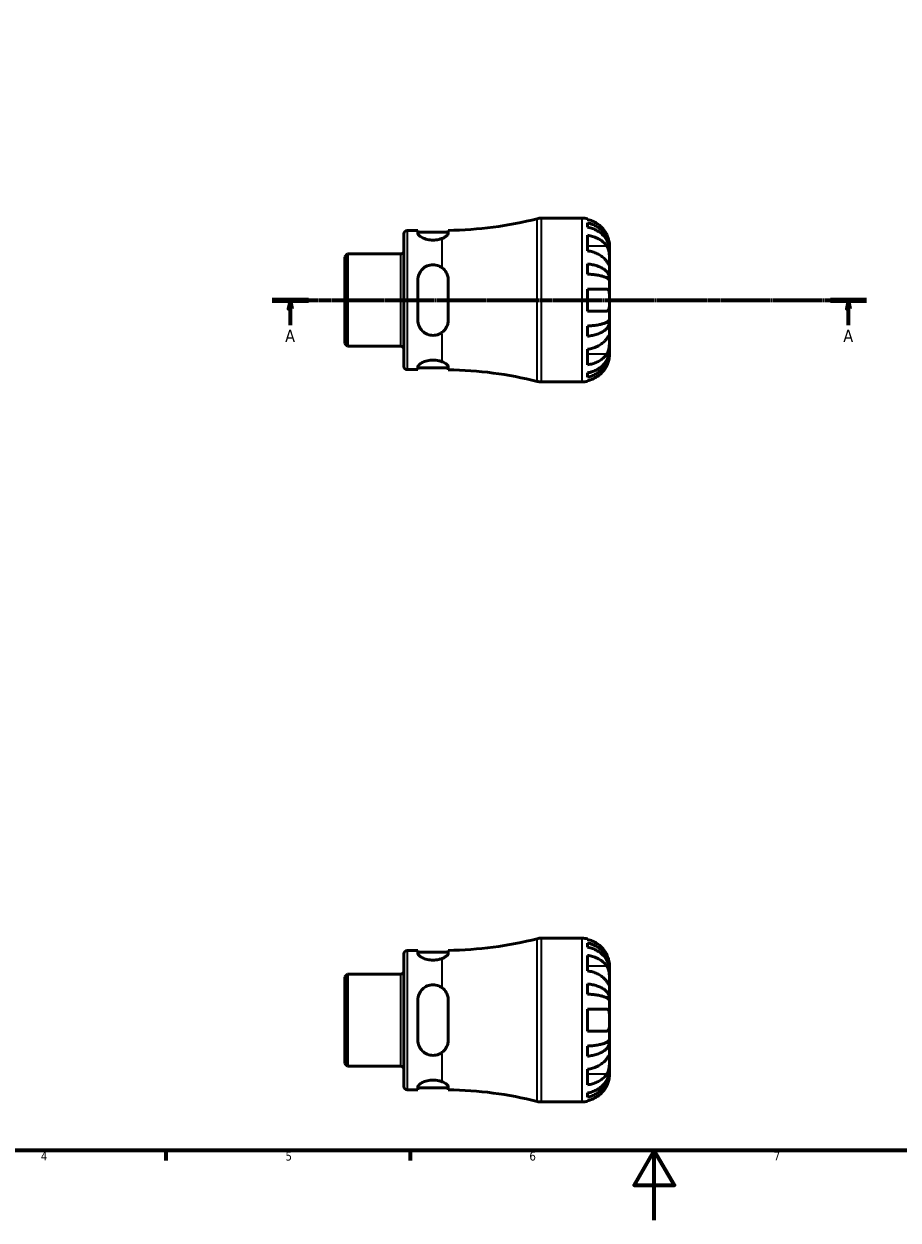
# Model space of a CAD drawing. Header units: millimetres. Extents: x 0 to 902, y 0 to 594.
# Tile 2 of 5: x 240 to 490, y 0 to 343. Entities that reach past the tile are written whole.
import ezdxf

# ---------------------------------------------------------------- set-up
doc = ezdxf.new("R2010")
doc.units = ezdxf.units.MM
doc.linetypes.add('CHAIN', pattern=[0.7087, 0.4724, -0.0591, 0.1181, -0.0591])
for name, color, linetype, lineweight in [('Border (ISO)', 7, 'Continuous', 70), ('Section Line (ISO)', 7, 'CHAIN', 70), ('Visible (ISO)', 7, 'Continuous', 50), ('Visible Narrow (ISO)', 7, 'Continuous', 35)]:
    doc.layers.add(name, color=color, linetype=linetype, lineweight=lineweight)
doc.styles.add('Label Text (ISO)', font='tahoma.ttf')
doc.styles.add('Note Text (ISO)', font='tahoma.ttf')

# ---------------------------------------------------------------- blocks, each defined once
blk = doc.blocks.new('Borders Default Border')
at = {"layer": 'Border (ISO)'}
for p, q in [((280.33, 20), (280.33, 17.1)), ((350.42, 20), (350.42, 17.1))]:
    blk.add_line(p, q, dxfattribs=at)
at = {"layer": 'Border (ISO)', "flags": 128}
for points in [[(20, 20), (20, 574), (821, 574), (821, 20), (20, 20)], [(420.5, 0), (420.5, 20), (414.73, 10), (426.27, 10), (420.5, 20)]]:
    blk.add_lwpolyline(points, dxfattribs=at)
at = {"layer": 'Border (ISO)', "color": 232, "true_color": 0xca0064, "char_height": 2.5, "attachment_point": 7, "style": 'Note Text (ISO)'}
for s, insert in [('4', (244.42, 17.1)), ('5', (314.64, 17.05)), ('6', (384.66, 17.05)), ('7', (454.77, 17.1))]:
    blk.add_mtext(s, dxfattribs=dict(at, insert=insert))
blk = doc.blocks.new('2dTransSection0')
at = {"layer": 'Section Line (ISO)', "linetype": 'CHAIN'}
blk.add_line((310.84, 264.06), (481.47, 264.06), dxfattribs=at)
at = {"layer": 'Section Line (ISO)', "linetype": 'Continuous', "lineweight": 140}
for p, q in [((310.84, 264.06), (321.26, 264.06)), ((471.05, 264.06), (481.47, 264.06))]:
    blk.add_line(p, q, dxfattribs=at)
at = {"layer": 'Section Line (ISO)', "linetype": 'Continuous'}
for p, q in [((316.05, 264.06), (315.55, 261.56)), ((315.55, 261.56), (316.55, 261.56)), ((316.05, 261.56), (316.05, 264.06)), ((316.55, 261.56), (316.05, 264.06)), ((316.05, 256.83), (316.05, 261.56)), ((476.26, 264.06), (475.76, 261.56)), ((475.76, 261.56), (476.76, 261.56)), ((476.26, 261.56), (476.26, 264.06)), ((476.76, 261.56), (476.26, 264.06)), ((476.26, 256.83), (476.26, 261.56))]:
    blk.add_line(p, q, dxfattribs=at)
at = {"layer": 'Section Line (ISO)', "linetype": 'Continuous', "flags": 128}
for points in [[(316.55, 261.56), (316.05, 264.06), (315.55, 261.56), (316.55, 261.56)], [(476.76, 261.56), (476.26, 264.06), (475.76, 261.56), (476.76, 261.56)]]:
    blk.add_lwpolyline(points, dxfattribs=at)
at = {"layer": 'Section Line (ISO)'}
for points in [[(316.55, 261.56), (316.05, 264.06), (315.55, 261.56), (316.55, 261.56)], [(476.76, 261.56), (476.26, 264.06), (475.76, 261.56), (476.76, 261.56)]]:
    blk.add_solid(points, dxfattribs=at)
at = {"layer": 'Section Line (ISO)', "char_height": 3.5, "attachment_point": 7, "style": 'Label Text (ISO)'}
for insert in [(314.57, 252.06), (474.77, 252.06)]:
    blk.add_mtext('A', dxfattribs=dict(at, insert=insert))

msp = doc.modelspace()

# ---------------------------------------------------------------- linework, layer by layer
at = {"layer": 'Visible (ISO)'}
for p, q in [((388.083, 287.555), (399.779, 287.555)), ((401.354, 287.396), (401.354, 287.183)), ((401.354, 286.174), (401.354, 284.966)), ((348.654, 245.005), (348.654, 283.105)), ((349.579, 284.03), (352.642, 284.03)), ((352.642, 284.03), (352.642, 283.185)), ((352.642, 283.53), (361.392, 283.53)), ((361.392, 283.199), (361.392, 284.044)), ((401.354, 282.636), (401.354, 278.181)), ((407.654, 278.675), (407.642, 278.675)), ((407.654, 278.675), (407.654, 279.68)), ((407.654, 278.292), (407.654, 278.675)), ((407.654, 275.104), (407.654, 278.292)), ((331.654, 276.482), (332.447, 277.276)), ((331.654, 251.628), (331.654, 276.482)), ((332.447, 277.276), (347.729, 277.276)), ((332.447, 277.276), (332.447, 250.835)), ((407.654, 270.494), (407.654, 275.104)), ((401.354, 274.425), (401.354, 271.509)), ((352.642, 269.805), (352.642, 258.305)), ((361.392, 258.305), (361.392, 269.805)), ((407.654, 270.494), (406.745, 270.494)), ((407.654, 269.57), (407.654, 270.494)), ((407.654, 264.055), (407.654, 269.57)), ((401.354, 267.205), (401.354, 260.905)), ((407.654, 258.541), (407.654, 264.055)), ((407.654, 257.617), (406.745, 257.617)), ((407.654, 257.617), (407.654, 258.541)), ((407.654, 253.007), (407.654, 257.617)), ((401.354, 256.601), (401.354, 253.686)), ((331.654, 251.628), (332.447, 250.835)), ((332.447, 250.835), (347.729, 250.835)), ((407.654, 249.818), (407.654, 253.007)), ((401.354, 249.929), (401.354, 245.474)), ((407.654, 249.436), (407.642, 249.436)), ((407.654, 249.436), (407.654, 249.818)), ((407.654, 248.43), (407.654, 249.436)), ((349.579, 244.08), (352.642, 244.08)), ((352.642, 244.926), (352.642, 244.08)), ((352.642, 244.58), (361.392, 244.58)), ((361.392, 244.067), (361.392, 244.912)), ((388.083, 240.555), (399.779, 240.555)), ((401.354, 243.144), (401.354, 241.936)), ((401.354, 240.928), (401.354, 240.714)), ((388.083, 80.901), (399.779, 80.901)), ((401.354, 80.742), (401.354, 80.528)), ((401.354, 79.52), (401.354, 78.312)), ((348.654, 38.351), (348.654, 76.451)), ((349.579, 77.376), (352.642, 77.376)), ((352.642, 77.376), (352.642, 76.53)), ((352.642, 76.876), (361.392, 76.876)), ((361.392, 76.545), (361.392, 77.389)), ((401.354, 75.982), (401.354, 71.527)), ((407.654, 72.021), (407.654, 73.026)), ((331.654, 69.828), (332.447, 70.621)), ((331.654, 44.974), (331.654, 69.828)), ((332.447, 70.621), (347.729, 70.621)), ((332.447, 70.621), (332.447, 44.18)), ((407.654, 72.021), (407.642, 72.021)), ((407.654, 71.638), (407.654, 72.021)), ((407.654, 68.45), (407.654, 71.638)), ((401.354, 67.771), (401.354, 64.855)), ((407.654, 63.839), (407.654, 68.45)), ((352.642, 63.151), (352.642, 51.651)), ((361.392, 51.651), (361.392, 63.151)), ((407.654, 63.839), (406.745, 63.839)), ((407.654, 62.915), (407.654, 63.839)), ((407.654, 57.401), (407.654, 62.915)), ((401.354, 60.551), (401.354, 54.251)), ((407.654, 51.887), (407.654, 57.401)), ((407.654, 50.963), (407.654, 51.887)), ((401.354, 49.947), (401.354, 47.031)), ((407.654, 50.963), (406.745, 50.963)), ((407.654, 46.352), (407.654, 50.963)), ((331.654, 44.974), (332.447, 44.18)), ((407.654, 43.164), (407.654, 46.352)), ((332.447, 44.18), (347.729, 44.18)), ((401.354, 43.275), (401.354, 38.82)), ((407.654, 42.781), (407.642, 42.781)), ((407.654, 42.781), (407.654, 43.164)), ((407.654, 41.776), (407.654, 42.781)), ((352.642, 38.271), (352.642, 37.426)), ((352.642, 37.926), (361.392, 37.926)), ((361.392, 37.412), (361.392, 38.257)), ((349.579, 37.426), (352.642, 37.426)), ((401.354, 36.49), (401.354, 35.282)), ((388.083, 33.901), (399.779, 33.901)), ((401.354, 34.274), (401.354, 34.06))]:
    msp.add_line(p, q, dxfattribs=at)
for centre, radius, start, end in [((359.654, 395.731), 111.701, 270.89127, 284.13648), ((388.083, 282.855), 4.7, 90, 104.13648), ((399.779, 279.68), 7.875, 78.46304, 90), ((349.579, 283.105), 0.925, 90, 180), ((347.729, 278.201), 0.925, 270, 0), ((347.729, 249.91), 0.925, 0, 90), ((349.579, 245.005), 0.925, 180, 270), ((359.654, 132.379), 111.701, 75.86352, 89.10873), ((388.083, 245.255), 4.7, 255.86352, 270), ((399.779, 248.43), 7.875, 270, 281.53696), ((359.654, 189.077), 111.701, 270.89127, 284.13648), ((388.083, 76.201), 4.7, 90, 104.13648), ((399.779, 73.026), 7.875, 78.46304, 90), ((349.579, 76.451), 0.925, 90, 180), ((347.729, 71.546), 0.925, 270, 0), ((347.729, 43.255), 0.925, 0, 90), ((349.579, 38.351), 0.925, 180, 270), ((359.654, -74.275), 111.701, 75.86352, 89.10873), ((388.083, 38.601), 4.7, 255.86352, 270), ((399.779, 41.776), 7.875, 270, 281.53696)]:
    msp.add_arc(centre, radius, start, end, dxfattribs=at)
for points, knots in [([(406.876, 282.83), (406.718, 283.163), (406.53, 283.5), (406.021, 284.267), (405.678, 284.681), (404.99, 285.373), (404.581, 285.716), (403.701, 286.308), (403.229, 286.556), (402.346, 286.924), (401.856, 287.079), (401.354, 287.183)], [3.89239507, 3.89239507, 3.89239507, 3.89239507, 3.99831093, 3.99831093, 4.14541915, 4.14541915, 4.2913159, 4.2913159, 4.43721264, 4.43721264, 4.57824766, 4.57824766, 4.57824766, 4.57824766]), ([(401.354, 286.174), (401.859, 286.074), (402.352, 285.923), (403.238, 285.568), (403.71, 285.328), (404.591, 284.757), (405, 284.426), (405.688, 283.759), (406.029, 283.362), (406.619, 282.506), (406.866, 282.048), (407.239, 281.174), (407.399, 280.678), (407.606, 279.665), (407.654, 279.148), (407.654, 278.675)], [0.1494024, 0.1494024, 0.1494024, 0.1494024, 0.2912498, 0.2912498, 0.4370651, 0.4370651, 0.5828803, 0.5828803, 0.7290354, 0.7290354, 0.8751905, 0.8751905, 1.0219149, 1.0219149, 1.1686392, 1.1686392, 1.1686392, 1.1686392]), ([(407.654, 278.292), (407.654, 278.713), (407.606, 279.174), (407.399, 280.075), (407.239, 280.516), (406.866, 281.294), (406.619, 281.702), (406.029, 282.463), (405.688, 282.817), (405, 283.411), (404.591, 283.705), (403.71, 284.213), (403.238, 284.427), (402.352, 284.743), (401.859, 284.877), (401.354, 284.966)], [3.5133937, 3.5133937, 3.5133937, 3.5133937, 3.6601181, 3.6601181, 3.8068425, 3.8068425, 3.9529976, 3.9529976, 4.0991526, 4.0991526, 4.2449679, 4.2449679, 4.3907831, 4.3907831, 4.5326305, 4.5326305, 4.5326305, 4.5326305]), ([(359.654, 281.764), (359.363, 281.65), (359.033, 281.545), (358.152, 281.341), (357.57, 281.274), (357.017, 281.274), (356.464, 281.274), (355.882, 281.341), (354.824, 281.586), (354.347, 281.761), (353.569, 282.136), (353.222, 282.365), (352.759, 282.804), (352.642, 283.014), (352.642, 283.185)], [-0.27643246, -0.27643246, -0.27643246, -0.27643246, -0.16590573, -0.16590573, 0, 0, 0, 0.16590573, 0.16590573, 0.33181146, 0.33181146, 0.51000104, 0.51000104, 0.68819062, 0.68819062, 0.68819062, 0.68819062]), ([(361.392, 283.199), (361.392, 283.172), (361.389, 283.144), (361.377, 283.083), (361.367, 283.05), (361.325, 282.944), (361.281, 282.869), (361.069, 282.592), (360.818, 282.377), (360.246, 282.028), (359.968, 281.888), (359.654, 281.764)], [-0.42847406, -0.42847406, -0.42847406, -0.42847406, -0.40014676, -0.40014676, -0.36809651, -0.36809651, -0.29968167, -0.29968167, -0.12385642, -0.12385642, 0, 0, 0, 0]), ([(401.354, 282.636), (401.856, 282.563), (402.346, 282.453), (403.229, 282.193), (403.701, 282.018), (404.581, 281.599), (404.99, 281.357), (405.678, 280.867), (406.021, 280.574), (406.53, 280.032), (406.718, 279.794), (406.876, 279.559)], [0.14941001, 0.14941001, 0.14941001, 0.14941001, 0.29044502, 0.29044502, 0.43634177, 0.43634177, 0.58223851, 0.58223851, 0.72934673, 0.72934673, 0.83526259, 0.83526259, 0.83526259, 0.83526259]), ([(407.654, 279.68), (407.654, 279.68), (407.654, 279.707), (407.653, 279.817), (407.651, 279.902), (407.634, 280.192), (407.611, 280.433), (407.523, 280.945), (407.469, 281.19), (407.323, 281.711), (407.233, 281.982), (407.049, 282.449), (406.966, 282.641), (406.876, 282.83)], [0, 0, 0, 0, 0.0712621, 0.0712621, 0.14674386, 0.14674386, 0.26523779, 0.26523779, 0.3552048, 0.3552048, 0.4448049, 0.4448049, 0.50788946, 0.50788946, 0.50788946, 0.50788946]), ([(406.876, 275.104), (406.718, 275.339), (406.53, 275.577), (406.021, 276.119), (405.678, 276.412), (404.99, 276.902), (404.581, 277.144), (403.701, 277.563), (403.229, 277.739), (402.346, 277.998), (401.856, 278.108), (401.354, 278.181)], [3.89239507, 3.89239507, 3.89239507, 3.89239507, 3.99831093, 3.99831093, 4.14541915, 4.14541915, 4.2913159, 4.2913159, 4.43721264, 4.43721264, 4.57824766, 4.57824766, 4.57824766, 4.57824766]), ([(406.876, 279.559), (406.934, 279.472), (406.989, 279.38), (407.126, 279.125), (407.201, 278.953), (407.336, 278.58), (407.394, 278.38), (407.509, 277.881), (407.555, 277.58), (407.627, 276.883), (407.642, 276.496), (407.656, 275.748), (407.654, 275.398), (407.654, 275.104)], [-0.50766593, -0.50766593, -0.50766593, -0.50766593, -0.46718991, -0.46718991, -0.40200215, -0.40200215, -0.33506637, -0.33506637, -0.24300458, -0.24300458, -0.12488859, -0.12488859, 0, 0, 0, 0]), ([(407.654, 275.104), (407.654, 274.948), (407.654, 274.809), (407.653, 274.561), (407.652, 274.455), (407.639, 274.257), (407.624, 274.193), (407.559, 274.173), (407.512, 274.212), (407.395, 274.353), (407.336, 274.431), (407.201, 274.623), (407.126, 274.734), (406.989, 274.935), (406.934, 275.017), (406.876, 275.104)], [0, 0, 0, 0, 0.06608139, 0.06608139, 0.13667451, 0.13667451, 0.23873403, 0.23873403, 0.33457773, 0.33457773, 0.40157847, 0.40157847, 0.46685307, 0.46685307, 0.50745344, 0.50745344, 0.50745344, 0.50745344]), ([(352.642, 269.805), (352.642, 270.374), (352.759, 270.972), (353.222, 272.062), (353.569, 272.556), (354.347, 273.311), (354.824, 273.634), (355.882, 274.069), (356.464, 274.18), (357.57, 274.18), (358.152, 274.069), (359.033, 273.706), (359.363, 273.516), (359.654, 273.296)], [0.66656863, 0.66656863, 0.66656863, 0.66656863, 0.84475821, 0.84475821, 1.02294779, 1.02294779, 1.18885352, 1.18885352, 1.35475925, 1.35475925, 1.52066497, 1.52066497, 1.6311917, 1.6311917, 1.6311917, 1.6311917]), ([(359.654, 273.296), (360.129, 272.937), (360.521, 272.489), (361.016, 271.626), (361.17, 271.242), (361.316, 270.642), (361.35, 270.44), (361.384, 270.093), (361.392, 269.949), (361.392, 269.805)], [-0.42931297, -0.42931297, -0.42931297, -0.42931297, -0.24174979, -0.24174979, -0.10996763, -0.10996763, -0.04512832, -0.04512832, 0, 0, 0, 0]), ([(401.354, 274.425), (401.859, 274.372), (402.352, 274.293), (403.238, 274.107), (403.71, 273.981), (404.591, 273.682), (405, 273.509), (405.688, 273.159), (406.029, 272.951), (406.619, 272.502), (406.866, 272.262), (407.239, 271.804), (407.399, 271.544), (407.606, 271.013), (407.654, 270.742), (407.654, 270.494)], [0.1494024, 0.1494024, 0.1494024, 0.1494024, 0.2912498, 0.2912498, 0.4370651, 0.4370651, 0.5828803, 0.5828803, 0.7290354, 0.7290354, 0.8751905, 0.8751905, 1.0219149, 1.0219149, 1.1686392, 1.1686392, 1.1686392, 1.1686392]), ([(407.654, 269.57), (407.654, 269.692), (407.606, 269.826), (407.399, 270.088), (407.239, 270.216), (406.866, 270.442), (406.619, 270.56), (406.029, 270.782), (405.688, 270.885), (405, 271.057), (404.591, 271.143), (403.71, 271.29), (403.238, 271.352), (402.352, 271.444), (401.859, 271.483), (401.354, 271.509)], [3.5133937, 3.5133937, 3.5133937, 3.5133937, 3.6601181, 3.6601181, 3.8068425, 3.8068425, 3.9529976, 3.9529976, 4.0991526, 4.0991526, 4.2449679, 4.2449679, 4.3907831, 4.3907831, 4.5326305, 4.5326305, 4.5326305, 4.5326305]), ([(401.354, 267.205), (401.856, 267.205), (402.346, 267.205), (403.229, 267.205), (403.701, 267.205), (404.581, 267.205), (404.99, 267.205), (405.678, 267.205), (406.021, 267.205), (406.53, 267.205), (406.718, 267.205), (406.876, 267.205)], [0.14941001, 0.14941001, 0.14941001, 0.14941001, 0.29044502, 0.29044502, 0.43634177, 0.43634177, 0.58223851, 0.58223851, 0.72934673, 0.72934673, 0.83526259, 0.83526259, 0.83526259, 0.83526259]), ([(406.876, 267.205), (406.938, 267.205), (406.997, 267.197), (407.133, 267.156), (407.206, 267.113), (407.337, 266.987), (407.394, 266.902), (407.509, 266.648), (407.556, 266.462), (407.627, 265.959), (407.642, 265.629), (407.656, 264.883), (407.654, 264.472), (407.654, 264.055)], [-0.50816407, -0.50816407, -0.50816407, -0.50816407, -0.46460526, -0.46460526, -0.40154747, -0.40154747, -0.3356183, -0.3356183, -0.24286964, -0.24286964, -0.12490659, -0.12490659, 0, 0, 0, 0]), ([(407.654, 264.055), (407.654, 263.836), (407.654, 263.617), (407.653, 263.173), (407.652, 262.95), (407.638, 262.365), (407.618, 262.03), (407.533, 261.553), (407.483, 261.388), (407.365, 261.161), (407.306, 261.086), (407.169, 260.973), (407.092, 260.936), (406.965, 260.91), (406.921, 260.905), (406.876, 260.905)], [-2.17667965, -2.17667965, -2.17667965, -2.17667965, -2.11086653, -2.11086653, -2.04055216, -2.04055216, -1.91738302, -1.91738302, -1.82942275, -1.82942275, -1.76558177, -1.76558177, -1.70117883, -1.70117883, -1.66961913, -1.66961913, -1.66961913, -1.66961913]), ([(359.654, 254.815), (359.363, 254.595), (359.033, 254.404), (358.152, 254.041), (357.57, 253.93), (357.017, 253.93), (356.464, 253.93), (355.882, 254.041), (354.824, 254.477), (354.347, 254.8), (353.569, 255.554), (353.222, 256.048), (352.759, 257.139), (352.642, 257.736), (352.642, 258.305)], [-0.27643246, -0.27643246, -0.27643246, -0.27643246, -0.16590573, -0.16590573, 0, 0, 0, 0.16590573, 0.16590573, 0.33181146, 0.33181146, 0.51000104, 0.51000104, 0.68819062, 0.68819062, 0.68819062, 0.68819062]), ([(361.392, 258.305), (361.392, 258.215), (361.389, 258.124), (361.377, 257.932), (361.367, 257.831), (361.325, 257.515), (361.281, 257.304), (361.069, 256.566), (360.818, 256.07), (360.246, 255.329), (359.968, 255.052), (359.654, 254.815)], [-0.42849548, -0.42849548, -0.42849548, -0.42849548, -0.40016591, -0.40016591, -0.36811318, -0.36811318, -0.2996935, -0.2996935, -0.1238628, -0.1238628, -0.00002153, -0.00002153, -0.00002153, -0.00002153]), ([(406.876, 260.905), (406.718, 260.905), (406.53, 260.905), (406.021, 260.905), (405.678, 260.905), (404.99, 260.905), (404.581, 260.905), (403.701, 260.905), (403.229, 260.905), (402.346, 260.905), (401.856, 260.905), (401.354, 260.905)], [3.89239507, 3.89239507, 3.89239507, 3.89239507, 3.99831093, 3.99831093, 4.14541915, 4.14541915, 4.2913159, 4.2913159, 4.43721264, 4.43721264, 4.57824766, 4.57824766, 4.57824766, 4.57824766]), ([(401.354, 256.601), (401.859, 256.627), (402.352, 256.666), (403.238, 256.758), (403.71, 256.82), (404.591, 256.968), (405, 257.053), (405.688, 257.226), (406.029, 257.329), (406.619, 257.55), (406.866, 257.668), (407.239, 257.894), (407.399, 258.023), (407.606, 258.285), (407.654, 258.418), (407.654, 258.541)], [0.1494024, 0.1494024, 0.1494024, 0.1494024, 0.2912498, 0.2912498, 0.4370651, 0.4370651, 0.5828803, 0.5828803, 0.7290354, 0.7290354, 0.8751905, 0.8751905, 1.0219149, 1.0219149, 1.1686392, 1.1686392, 1.1686392, 1.1686392]), ([(407.654, 257.617), (407.654, 257.369), (407.606, 257.098), (407.399, 256.567), (407.239, 256.307), (406.866, 255.849), (406.619, 255.608), (406.029, 255.16), (405.688, 254.951), (405, 254.602), (404.591, 254.428), (403.71, 254.129), (403.238, 254.003), (402.352, 253.817), (401.859, 253.738), (401.354, 253.686)], [3.5133937, 3.5133937, 3.5133937, 3.5133937, 3.6601181, 3.6601181, 3.8068425, 3.8068425, 3.9529976, 3.9529976, 4.0991526, 4.0991526, 4.2449679, 4.2449679, 4.3907831, 4.3907831, 4.5326305, 4.5326305, 4.5326305, 4.5326305]), ([(401.354, 249.929), (401.856, 250.002), (402.346, 250.112), (403.229, 250.372), (403.701, 250.548), (404.581, 250.966), (404.99, 251.208), (405.678, 251.698), (406.021, 251.991), (406.53, 252.533), (406.718, 252.771), (406.876, 253.007)], [0.14941001, 0.14941001, 0.14941001, 0.14941001, 0.29044502, 0.29044502, 0.43634177, 0.43634177, 0.58223851, 0.58223851, 0.72934673, 0.72934673, 0.83526259, 0.83526259, 0.83526259, 0.83526259]), ([(406.876, 253.007), (406.934, 253.093), (406.989, 253.175), (407.126, 253.376), (407.201, 253.487), (407.336, 253.679), (407.394, 253.758), (407.509, 253.895), (407.555, 253.934), (407.627, 253.922), (407.642, 253.842), (407.656, 253.534), (407.654, 253.301), (407.654, 253.007)], [-0.50766593, -0.50766593, -0.50766593, -0.50766593, -0.46718991, -0.46718991, -0.40200215, -0.40200215, -0.33506637, -0.33506637, -0.24300458, -0.24300458, -0.12488859, -0.12488859, 0, 0, 0, 0]), ([(407.654, 253.007), (407.654, 252.851), (407.654, 252.679), (407.653, 252.297), (407.652, 252.086), (407.639, 251.547), (407.624, 251.211), (407.559, 250.556), (407.512, 250.242), (407.395, 249.731), (407.336, 249.531), (407.201, 249.157), (407.126, 248.986), (406.989, 248.73), (406.934, 248.638), (406.876, 248.552)], [0, 0, 0, 0, 0.06608139, 0.06608139, 0.13667451, 0.13667451, 0.23873403, 0.23873403, 0.33457773, 0.33457773, 0.40157847, 0.40157847, 0.46685307, 0.46685307, 0.50745344, 0.50745344, 0.50745344, 0.50745344]), ([(401.354, 243.144), (401.859, 243.233), (402.352, 243.367), (403.238, 243.684), (403.71, 243.897), (404.591, 244.405), (405, 244.7), (405.688, 245.293), (406.029, 245.647), (406.619, 246.409), (406.866, 246.817), (407.239, 247.594), (407.399, 248.035), (407.606, 248.937), (407.654, 249.397), (407.654, 249.818)], [0.1494024, 0.1494024, 0.1494024, 0.1494024, 0.2912498, 0.2912498, 0.4370651, 0.4370651, 0.5828803, 0.5828803, 0.7290354, 0.7290354, 0.8751905, 0.8751905, 1.0219149, 1.0219149, 1.1686392, 1.1686392, 1.1686392, 1.1686392]), ([(407.654, 249.436), (407.654, 248.962), (407.606, 248.445), (407.399, 247.432), (407.239, 246.936), (406.866, 246.063), (406.619, 245.604), (406.029, 244.749), (405.688, 244.351), (405, 243.684), (404.591, 243.353), (403.71, 242.783), (403.238, 242.543), (402.352, 242.187), (401.859, 242.037), (401.354, 241.936)], [3.5133937, 3.5133937, 3.5133937, 3.5133937, 3.6601181, 3.6601181, 3.8068425, 3.8068425, 3.9529976, 3.9529976, 4.0991526, 4.0991526, 4.2449679, 4.2449679, 4.3907831, 4.3907831, 4.5326305, 4.5326305, 4.5326305, 4.5326305]), ([(406.876, 248.552), (406.718, 248.316), (406.53, 248.078), (406.021, 247.536), (405.678, 247.243), (404.99, 246.754), (404.581, 246.511), (403.701, 246.093), (403.229, 245.917), (402.346, 245.657), (401.856, 245.547), (401.354, 245.474)], [3.89239507, 3.89239507, 3.89239507, 3.89239507, 3.99831093, 3.99831093, 4.14541915, 4.14541915, 4.2913159, 4.2913159, 4.43721264, 4.43721264, 4.57824766, 4.57824766, 4.57824766, 4.57824766]), ([(406.876, 245.28), (406.938, 245.411), (406.997, 245.543), (407.133, 245.869), (407.206, 246.061), (407.337, 246.451), (407.394, 246.645), (407.509, 247.094), (407.556, 247.336), (407.627, 247.82), (407.642, 248.037), (407.656, 248.348), (407.654, 248.43), (407.654, 248.43)], [-0.50816407, -0.50816407, -0.50816407, -0.50816407, -0.46460526, -0.46460526, -0.40154747, -0.40154747, -0.3356183, -0.3356183, -0.24286964, -0.24286964, -0.12490659, -0.12490659, 0, 0, 0, 0]), ([(352.642, 244.926), (352.642, 245.097), (352.759, 245.307), (353.222, 245.746), (353.569, 245.974), (354.347, 246.349), (354.824, 246.525), (355.882, 246.77), (356.464, 246.836), (357.57, 246.836), (358.152, 246.77), (359.033, 246.566), (359.363, 246.461), (359.654, 246.346)], [0.66656863, 0.66656863, 0.66656863, 0.66656863, 0.84475821, 0.84475821, 1.02294779, 1.02294779, 1.18885352, 1.18885352, 1.35475925, 1.35475925, 1.52066497, 1.52066497, 1.6311917, 1.6311917, 1.6311917, 1.6311917]), ([(359.654, 246.346), (360.129, 246.159), (360.521, 245.936), (361.016, 245.558), (361.17, 245.402), (361.316, 245.183), (361.35, 245.113), (361.384, 245), (361.392, 244.955), (361.392, 244.912)], [-0.42931297, -0.42931297, -0.42931297, -0.42931297, -0.24174979, -0.24174979, -0.10996763, -0.10996763, -0.04512832, -0.04512832, 0, 0, 0, 0]), ([(401.354, 240.928), (401.856, 241.031), (402.346, 241.187), (403.229, 241.554), (403.701, 241.803), (404.581, 242.394), (404.99, 242.737), (405.678, 243.43), (406.021, 243.844), (406.53, 244.61), (406.718, 244.947), (406.876, 245.28)], [0.14941001, 0.14941001, 0.14941001, 0.14941001, 0.29044502, 0.29044502, 0.43634177, 0.43634177, 0.58223851, 0.58223851, 0.72934673, 0.72934673, 0.83526259, 0.83526259, 0.83526259, 0.83526259]), ([(406.876, 76.176), (406.718, 76.509), (406.53, 76.846), (406.021, 77.612), (405.678, 78.026), (404.99, 78.719), (404.581, 79.062), (403.701, 79.653), (403.229, 79.902), (402.346, 80.27), (401.856, 80.425), (401.354, 80.528)], [3.89239507, 3.89239507, 3.89239507, 3.89239507, 3.99831093, 3.99831093, 4.14541915, 4.14541915, 4.2913159, 4.2913159, 4.43721264, 4.43721264, 4.57824766, 4.57824766, 4.57824766, 4.57824766]), ([(401.354, 79.52), (401.859, 79.42), (402.352, 79.269), (403.238, 78.913), (403.71, 78.673), (404.591, 78.103), (405, 77.772), (405.688, 77.105), (406.029, 76.708), (406.619, 75.852), (406.866, 75.393), (407.239, 74.52), (407.399, 74.024), (407.606, 73.011), (407.654, 72.494), (407.654, 72.021)], [0.1494024, 0.1494024, 0.1494024, 0.1494024, 0.2912498, 0.2912498, 0.4370651, 0.4370651, 0.5828803, 0.5828803, 0.7290354, 0.7290354, 0.8751905, 0.8751905, 1.0219149, 1.0219149, 1.1686392, 1.1686392, 1.1686392, 1.1686392]), ([(359.654, 75.11), (359.363, 74.995), (359.033, 74.89), (358.152, 74.686), (357.57, 74.62), (357.017, 74.62), (356.464, 74.62), (355.882, 74.686), (354.824, 74.931), (354.347, 75.107), (353.569, 75.482), (353.222, 75.71), (352.759, 76.15), (352.642, 76.359), (352.642, 76.53)], [-0.27643246, -0.27643246, -0.27643246, -0.27643246, -0.16590573, -0.16590573, 0, 0, 0, 0.16590573, 0.16590573, 0.33181146, 0.33181146, 0.51000104, 0.51000104, 0.68819062, 0.68819062, 0.68819062, 0.68819062]), ([(361.392, 76.545), (361.392, 76.517), (361.389, 76.489), (361.377, 76.429), (361.367, 76.396), (361.325, 76.29), (361.281, 76.214), (361.069, 75.937), (360.818, 75.723), (360.246, 75.374), (359.968, 75.234), (359.654, 75.11)], [-0.42849548, -0.42849548, -0.42849548, -0.42849548, -0.40016591, -0.40016591, -0.36811318, -0.36811318, -0.2996935, -0.2996935, -0.1238628, -0.1238628, -0.00002153, -0.00002153, -0.00002153, -0.00002153]), ([(407.654, 71.638), (407.654, 72.059), (407.606, 72.52), (407.399, 73.421), (407.239, 73.862), (406.866, 74.64), (406.619, 75.048), (406.029, 75.809), (405.688, 76.163), (405, 76.756), (404.591, 77.051), (403.71, 77.559), (403.238, 77.772), (402.352, 78.089), (401.859, 78.223), (401.354, 78.312)], [3.5133937, 3.5133937, 3.5133937, 3.5133937, 3.6601181, 3.6601181, 3.8068425, 3.8068425, 3.9529976, 3.9529976, 4.0991526, 4.0991526, 4.2449679, 4.2449679, 4.3907831, 4.3907831, 4.5326305, 4.5326305, 4.5326305, 4.5326305]), ([(401.354, 75.982), (401.856, 75.909), (402.346, 75.799), (403.229, 75.539), (403.701, 75.363), (404.581, 74.945), (404.99, 74.703), (405.678, 74.213), (406.021, 73.92), (406.53, 73.378), (406.718, 73.14), (406.876, 72.904)], [0.14941001, 0.14941001, 0.14941001, 0.14941001, 0.29044502, 0.29044502, 0.43634177, 0.43634177, 0.58223851, 0.58223851, 0.72934673, 0.72934673, 0.83526259, 0.83526259, 0.83526259, 0.83526259]), ([(407.654, 73.026), (407.654, 73.026), (407.654, 73.049), (407.653, 73.143), (407.652, 73.217), (407.638, 73.487), (407.618, 73.729), (407.533, 74.24), (407.483, 74.477), (407.365, 74.914), (407.306, 75.105), (407.169, 75.494), (407.092, 75.692), (406.965, 75.985), (406.921, 76.081), (406.876, 76.176)], [-2.17667965, -2.17667965, -2.17667965, -2.17667965, -2.11086653, -2.11086653, -2.04055216, -2.04055216, -1.91738302, -1.91738302, -1.82942275, -1.82942275, -1.76558177, -1.76558177, -1.70117883, -1.70117883, -1.66961913, -1.66961913, -1.66961913, -1.66961913]), ([(406.876, 72.904), (406.934, 72.818), (406.989, 72.726), (407.126, 72.471), (407.201, 72.299), (407.336, 71.926), (407.394, 71.725), (407.509, 71.226), (407.555, 70.925), (407.627, 70.229), (407.642, 69.841), (407.656, 69.093), (407.654, 68.744), (407.654, 68.45)], [-0.50766593, -0.50766593, -0.50766593, -0.50766593, -0.46718991, -0.46718991, -0.40200215, -0.40200215, -0.33506637, -0.33506637, -0.24300458, -0.24300458, -0.12488859, -0.12488859, 0, 0, 0, 0]), ([(406.876, 68.45), (406.718, 68.685), (406.53, 68.923), (406.021, 69.465), (405.678, 69.758), (404.99, 70.248), (404.581, 70.49), (403.701, 70.908), (403.229, 71.084), (402.346, 71.344), (401.856, 71.454), (401.354, 71.527)], [3.89239507, 3.89239507, 3.89239507, 3.89239507, 3.99831093, 3.99831093, 4.14541915, 4.14541915, 4.2913159, 4.2913159, 4.43721264, 4.43721264, 4.57824766, 4.57824766, 4.57824766, 4.57824766]), ([(352.642, 63.151), (352.642, 63.72), (352.759, 64.317), (353.222, 65.408), (353.569, 65.902), (354.347, 66.656), (354.824, 66.98), (355.882, 67.415), (356.464, 67.526), (357.57, 67.526), (358.152, 67.415), (359.033, 67.052), (359.363, 66.861), (359.654, 66.642)], [0.66656863, 0.66656863, 0.66656863, 0.66656863, 0.84475821, 0.84475821, 1.02294779, 1.02294779, 1.18885352, 1.18885352, 1.35475925, 1.35475925, 1.52066497, 1.52066497, 1.6311917, 1.6311917, 1.6311917, 1.6311917]), ([(359.654, 66.642), (360.129, 66.283), (360.521, 65.835), (361.016, 64.972), (361.17, 64.587), (361.316, 63.987), (361.35, 63.785), (361.384, 63.438), (361.392, 63.295), (361.392, 63.151)], [-0.42931296, -0.42931296, -0.42931296, -0.42931296, -0.24172792, -0.24172792, -0.10995736, -0.10995736, -0.04512404, -0.04512404, 0, 0, 0, 0]), ([(401.354, 67.771), (401.859, 67.718), (402.352, 67.639), (403.238, 67.453), (403.71, 67.327), (404.591, 67.028), (405, 66.854), (405.688, 66.505), (406.029, 66.296), (406.619, 65.848), (406.866, 65.607), (407.239, 65.15), (407.399, 64.89), (407.606, 64.359), (407.654, 64.087), (407.654, 63.839)], [0.1494024, 0.1494024, 0.1494024, 0.1494024, 0.2912498, 0.2912498, 0.4370651, 0.4370651, 0.5828803, 0.5828803, 0.7290354, 0.7290354, 0.8751905, 0.8751905, 1.0219149, 1.0219149, 1.1686392, 1.1686392, 1.1686392, 1.1686392]), ([(407.654, 68.45), (407.654, 68.294), (407.654, 68.155), (407.653, 67.907), (407.652, 67.801), (407.639, 67.603), (407.624, 67.538), (407.559, 67.519), (407.512, 67.557), (407.395, 67.698), (407.336, 67.777), (407.201, 67.969), (407.126, 68.08), (406.989, 68.281), (406.934, 68.363), (406.876, 68.45)], [0, 0, 0, 0, 0.06608139, 0.06608139, 0.13667451, 0.13667451, 0.23873403, 0.23873403, 0.33457773, 0.33457773, 0.40157847, 0.40157847, 0.46685307, 0.46685307, 0.50745344, 0.50745344, 0.50745344, 0.50745344]), ([(407.654, 62.915), (407.654, 63.038), (407.606, 63.172), (407.399, 63.434), (407.239, 63.562), (406.866, 63.788), (406.619, 63.906), (406.029, 64.128), (405.688, 64.23), (405, 64.403), (404.591, 64.488), (403.71, 64.636), (403.238, 64.698), (402.352, 64.79), (401.859, 64.829), (401.354, 64.855)], [3.5133937, 3.5133937, 3.5133937, 3.5133937, 3.6601181, 3.6601181, 3.8068425, 3.8068425, 3.9529976, 3.9529976, 4.0991526, 4.0991526, 4.2449679, 4.2449679, 4.3907831, 4.3907831, 4.5326305, 4.5326305, 4.5326305, 4.5326305]), ([(401.354, 60.551), (401.856, 60.551), (402.346, 60.551), (403.229, 60.551), (403.701, 60.551), (404.581, 60.551), (404.99, 60.551), (405.678, 60.551), (406.021, 60.551), (406.53, 60.551), (406.718, 60.551), (406.876, 60.551)], [0.14941001, 0.14941001, 0.14941001, 0.14941001, 0.29044502, 0.29044502, 0.43634177, 0.43634177, 0.58223851, 0.58223851, 0.72934673, 0.72934673, 0.83526259, 0.83526259, 0.83526259, 0.83526259]), ([(406.876, 60.551), (406.99, 60.551), (407.094, 60.523), (407.284, 60.402), (407.366, 60.302), (407.5, 60.021), (407.549, 59.838), (407.626, 59.332), (407.642, 58.991), (407.656, 58.23), (407.654, 57.818), (407.654, 57.401)], [-0.50777161, -0.50777161, -0.50777161, -0.50777161, -0.42786808, -0.42786808, -0.34024252, -0.34024252, -0.24759219, -0.24759219, -0.12500149, -0.12500149, 0, 0, 0, 0]), ([(407.654, 57.401), (407.654, 57.163), (407.654, 56.927), (407.653, 56.45), (407.651, 56.213), (407.634, 55.636), (407.611, 55.321), (407.523, 54.86), (407.469, 54.696), (407.323, 54.442), (407.233, 54.355), (407.049, 54.268), (406.966, 54.251), (406.876, 54.251)], [0, 0, 0, 0, 0.0712621, 0.0712621, 0.14674386, 0.14674386, 0.26523779, 0.26523779, 0.3552048, 0.3552048, 0.4448049, 0.4448049, 0.50788946, 0.50788946, 0.50788946, 0.50788946]), ([(359.654, 48.16), (359.363, 47.94), (359.033, 47.75), (358.152, 47.387), (357.57, 47.276), (357.017, 47.276), (356.464, 47.276), (355.882, 47.387), (354.824, 47.822), (354.347, 48.146), (353.569, 48.9), (353.222, 49.394), (352.759, 50.485), (352.642, 51.082), (352.642, 51.651)], [-0.27643246, -0.27643246, -0.27643246, -0.27643246, -0.16590573, -0.16590573, 0, 0, 0, 0.16590573, 0.16590573, 0.33181146, 0.33181146, 0.51000104, 0.51000104, 0.68819062, 0.68819062, 0.68819062, 0.68819062]), ([(361.392, 51.651), (361.392, 51.56), (361.389, 51.47), (361.377, 51.278), (361.367, 51.177), (361.325, 50.861), (361.281, 50.65), (361.069, 49.912), (360.818, 49.416), (360.246, 48.674), (359.968, 48.398), (359.654, 48.16)], [-0.42847406, -0.42847406, -0.42847406, -0.42847406, -0.40014676, -0.40014676, -0.36809651, -0.36809651, -0.29968167, -0.29968167, -0.12385642, -0.12385642, 0, 0, 0, 0]), ([(406.876, 54.251), (406.718, 54.251), (406.53, 54.251), (406.021, 54.251), (405.678, 54.251), (404.99, 54.251), (404.581, 54.251), (403.701, 54.251), (403.229, 54.251), (402.346, 54.251), (401.856, 54.251), (401.354, 54.251)], [3.89239507, 3.89239507, 3.89239507, 3.89239507, 3.99831093, 3.99831093, 4.14541915, 4.14541915, 4.2913159, 4.2913159, 4.43721264, 4.43721264, 4.57824766, 4.57824766, 4.57824766, 4.57824766]), ([(401.354, 49.947), (401.859, 49.973), (402.352, 50.012), (403.238, 50.104), (403.71, 50.166), (404.591, 50.314), (405, 50.399), (405.688, 50.572), (406.029, 50.674), (406.619, 50.896), (406.866, 51.014), (407.239, 51.24), (407.399, 51.368), (407.606, 51.63), (407.654, 51.764), (407.654, 51.887)], [0.1494024, 0.1494024, 0.1494024, 0.1494024, 0.2912498, 0.2912498, 0.4370651, 0.4370651, 0.5828803, 0.5828803, 0.7290354, 0.7290354, 0.8751905, 0.8751905, 1.0219149, 1.0219149, 1.1686392, 1.1686392, 1.1686392, 1.1686392]), ([(407.654, 50.963), (407.654, 50.714), (407.606, 50.443), (407.399, 49.912), (407.239, 49.652), (406.866, 49.194), (406.619, 48.954), (406.029, 48.506), (405.688, 48.297), (405, 47.948), (404.591, 47.774), (403.71, 47.475), (403.238, 47.349), (402.352, 47.163), (401.859, 47.084), (401.354, 47.031)], [3.5133937, 3.5133937, 3.5133937, 3.5133937, 3.6601181, 3.6601181, 3.8068425, 3.8068425, 3.9529976, 3.9529976, 4.0991526, 4.0991526, 4.2449679, 4.2449679, 4.3907831, 4.3907831, 4.5326305, 4.5326305, 4.5326305, 4.5326305]), ([(401.354, 43.275), (401.856, 43.348), (402.346, 43.458), (403.229, 43.718), (403.701, 43.893), (404.581, 44.312), (404.99, 44.554), (405.678, 45.044), (406.021, 45.337), (406.53, 45.879), (406.718, 46.117), (406.876, 46.352)], [0.14941001, 0.14941001, 0.14941001, 0.14941001, 0.29044502, 0.29044502, 0.43634177, 0.43634177, 0.58223851, 0.58223851, 0.72934673, 0.72934673, 0.83526259, 0.83526259, 0.83526259, 0.83526259]), ([(406.876, 46.352), (406.934, 46.439), (406.989, 46.521), (407.126, 46.722), (407.201, 46.833), (407.336, 47.025), (407.394, 47.103), (407.509, 47.241), (407.555, 47.28), (407.627, 47.267), (407.642, 47.188), (407.656, 46.88), (407.654, 46.647), (407.654, 46.352)], [-0.50766593, -0.50766593, -0.50766593, -0.50766593, -0.46718991, -0.46718991, -0.40200215, -0.40200215, -0.33506637, -0.33506637, -0.24300458, -0.24300458, -0.12488859, -0.12488859, 0, 0, 0, 0]), ([(407.654, 46.352), (407.654, 46.197), (407.654, 46.025), (407.653, 45.643), (407.652, 45.432), (407.639, 44.892), (407.624, 44.557), (407.559, 43.902), (407.512, 43.588), (407.395, 43.077), (407.336, 42.876), (407.201, 42.503), (407.126, 42.332), (406.989, 42.076), (406.934, 41.984), (406.876, 41.898)], [0, 0, 0, 0, 0.06608139, 0.06608139, 0.13667451, 0.13667451, 0.23873403, 0.23873403, 0.33457773, 0.33457773, 0.40157847, 0.40157847, 0.46685307, 0.46685307, 0.50745344, 0.50745344, 0.50745344, 0.50745344]), ([(401.354, 36.49), (401.859, 36.579), (402.352, 36.713), (403.238, 37.03), (403.71, 37.243), (404.591, 37.751), (405, 38.046), (405.688, 38.639), (406.029, 38.993), (406.619, 39.754), (406.866, 40.162), (407.239, 40.94), (407.399, 41.381), (407.606, 42.282), (407.654, 42.743), (407.654, 43.164)], [0.1494024, 0.1494024, 0.1494024, 0.1494024, 0.2912498, 0.2912498, 0.4370651, 0.4370651, 0.5828803, 0.5828803, 0.7290354, 0.7290354, 0.8751905, 0.8751905, 1.0219149, 1.0219149, 1.1686392, 1.1686392, 1.1686392, 1.1686392]), ([(407.654, 42.781), (407.654, 42.308), (407.606, 41.791), (407.399, 40.778), (407.239, 40.282), (406.866, 39.409), (406.619, 38.95), (406.029, 38.094), (405.688, 37.697), (405, 37.03), (404.591, 36.699), (403.71, 36.128), (403.238, 35.889), (402.352, 35.533), (401.859, 35.382), (401.354, 35.282)], [3.5133937, 3.5133937, 3.5133937, 3.5133937, 3.6601181, 3.6601181, 3.8068425, 3.8068425, 3.9529976, 3.9529976, 4.0991526, 4.0991526, 4.2449679, 4.2449679, 4.3907831, 4.3907831, 4.5326305, 4.5326305, 4.5326305, 4.5326305]), ([(406.876, 41.898), (406.718, 41.662), (406.53, 41.424), (406.021, 40.882), (405.678, 40.589), (404.99, 40.099), (404.581, 39.857), (403.701, 39.439), (403.229, 39.263), (402.346, 39.003), (401.856, 38.893), (401.354, 38.82)], [3.89239507, 3.89239507, 3.89239507, 3.89239507, 3.99831093, 3.99831093, 4.14541915, 4.14541915, 4.2913159, 4.2913159, 4.43721264, 4.43721264, 4.57824766, 4.57824766, 4.57824766, 4.57824766]), ([(406.876, 38.626), (406.938, 38.757), (406.997, 38.889), (407.133, 39.215), (407.206, 39.407), (407.337, 39.796), (407.394, 39.991), (407.509, 40.44), (407.556, 40.682), (407.627, 41.165), (407.642, 41.383), (407.656, 41.693), (407.654, 41.776), (407.654, 41.776)], [-0.50816407, -0.50816407, -0.50816407, -0.50816407, -0.46460526, -0.46460526, -0.40154747, -0.40154747, -0.3356183, -0.3356183, -0.24286964, -0.24286964, -0.12490659, -0.12490659, 0, 0, 0, 0]), ([(352.642, 38.271), (352.642, 38.442), (352.759, 38.652), (353.222, 39.092), (353.569, 39.32), (354.347, 39.695), (354.824, 39.871), (355.882, 40.115), (356.464, 40.182), (357.57, 40.182), (358.152, 40.115), (359.033, 39.912), (359.363, 39.807), (359.654, 39.692)], [0.66656863, 0.66656863, 0.66656863, 0.66656863, 0.84475821, 0.84475821, 1.02294779, 1.02294779, 1.18885352, 1.18885352, 1.35475925, 1.35475925, 1.52066497, 1.52066497, 1.6311917, 1.6311917, 1.6311917, 1.6311917]), ([(359.654, 39.692), (360.129, 39.505), (360.521, 39.282), (361.016, 38.904), (361.17, 38.748), (361.316, 38.529), (361.35, 38.459), (361.384, 38.346), (361.392, 38.301), (361.392, 38.257)], [-0.42931297, -0.42931297, -0.42931297, -0.42931297, -0.24174979, -0.24174979, -0.10996763, -0.10996763, -0.04512832, -0.04512832, 0, 0, 0, 0]), ([(401.354, 34.274), (401.856, 34.377), (402.346, 34.532), (403.229, 34.9), (403.701, 35.148), (404.581, 35.74), (404.99, 36.083), (405.678, 36.775), (406.021, 37.19), (406.53, 37.956), (406.718, 38.293), (406.876, 38.626)], [0.14941001, 0.14941001, 0.14941001, 0.14941001, 0.29044502, 0.29044502, 0.43634177, 0.43634177, 0.58223851, 0.58223851, 0.72934673, 0.72934673, 0.83526259, 0.83526259, 0.83526259, 0.83526259])]:
    msp.add_open_spline(points, degree=3, knots=knots, dxfattribs=at)
at = {"layer": 'Visible Narrow (ISO)'}
for p, q in [((386.935, 240.985), (386.935, 287.125)), ((388.083, 287.266), (388.083, 240.845)), ((399.779, 240.845), (399.779, 287.266)), ((349.579, 283.784), (349.579, 244.326)), ((359.654, 273.831), (359.654, 281.475)), ((406.6, 279.559), (401.63, 279.559)), ((347.729, 250.997), (347.729, 277.113)), ((359.654, 246.636), (359.654, 254.28)), ((406.6, 248.552), (401.63, 248.552)), ((386.935, 34.331), (386.935, 80.471)), ((388.083, 80.612), (388.083, 34.19)), ((399.779, 34.19), (399.779, 80.612)), ((349.579, 77.13), (349.579, 37.672)), ((359.654, 67.176), (359.654, 74.821)), ((406.6, 72.904), (401.63, 72.904)), ((347.729, 44.343), (347.729, 70.459)), ((359.654, 39.981), (359.654, 47.626)), ((406.6, 41.898), (401.63, 41.898))]:
    msp.add_line(p, q, dxfattribs=at)

# ---------------------------------------------------------------- block references
msp.add_blockref('Borders Default Border', (0, 0))
at = {"layer": 'Section Line (ISO)'}
msp.add_blockref('2dTransSection0', (0, 0), dxfattribs=at)

doc.saveas('drawing.dxf')
